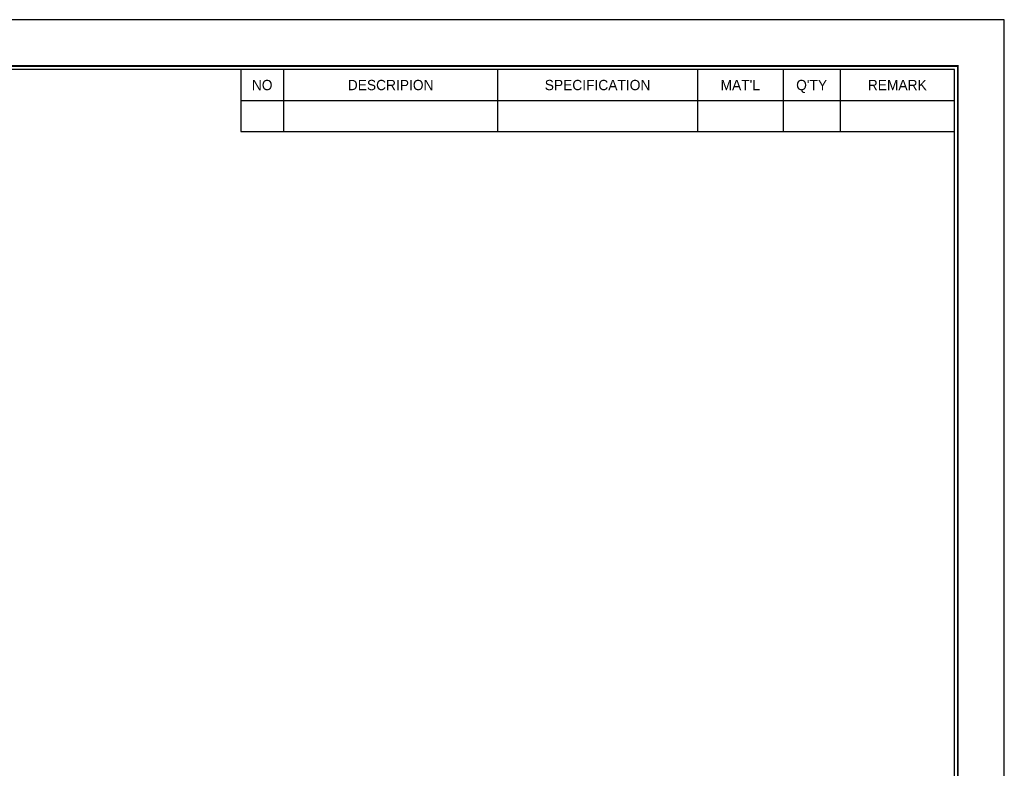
# Model space of a CAD drawing. Header units: millimetres. Extents: x 1062 to 1479, y 987 to 1282.
# Tile 2 of 2: x 1285 to 1479, y 1134 to 1282. Entities that reach past the tile are written whole.
import ezdxf
from ezdxf.enums import TextEntityAlignment as Align

# ---------------------------------------------------------------- set-up
doc = ezdxf.new("R2010")
doc.units = ezdxf.units.MM
doc.layers.add('Z5', color=7, linetype='Continuous')
doc.layers.add('Z7', color=7, linetype='Continuous')

# ---------------------------------------------------------------- blocks, each defined once
blk = doc.blocks.new('란표제')
at = {"layer": 'Z7', "color": 0}
for p, q in [((297.0000000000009, 210), (0, 210)), ((297.0000000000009, 0), (297.0000000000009, 210))]:
    blk.add_line(p, q, dxfattribs=at)
at = {"layer": 'Z7'}
for p, q in [((190.0000000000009, 203), (190.0000000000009, 194.3359999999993)), ((196.0000000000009, 203), (196.0000000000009, 194.3359999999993)), ((226.0000000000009, 203), (226.0000000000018, 194.3359999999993)), ((254.0000000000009, 203), (254.0000000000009, 194.3359999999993)), ((266.0000000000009, 203), (266.0000000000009, 194.3359999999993)), ((274.0000000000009, 203), (274, 194.3359999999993)), ((190.0000000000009, 198.6679999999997), (290.0000000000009, 198.6679999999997)), ((190.0000000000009, 194.3359999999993), (290.0000000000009, 194.3359999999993))]:
    blk.add_line(p, q, dxfattribs=at)
at = {"layer": 'Z7', "const_width": 0.25}
blk.add_lwpolyline([(290.5000000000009, 6.5), (290.5000000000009, 203.5), (10, 203.5), (10, 6.5)], close=True, dxfattribs=at)
at = {"layer": 'Z7'}
blk.add_lwpolyline([(290.0000000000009, 7), (290.0000000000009, 203), (10.5, 203), (10.5, 7)], close=True, dxfattribs=at)
at = {"layer": 'Z5', "ltscale": 0.5}
for tag, p, height in [('TITLE', (237.1657184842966, 24.40589700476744), 2.5), ('도번', (251.1811757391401, 15.64243272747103), 2.5), ('SCALE', (253.7810780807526, 9.552501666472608), 1.2), ('DATE', (277.0199167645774, 9.511328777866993), 1.2)]:
    blk.add_attdef(tag, p, '', height=height, dxfattribs=at)
at = {"layer": 'Z7'}
for s, p in [('NO', (193.0000000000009, 200.8340000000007)), ('DESCRIPION', (211.0000000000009, 200.8340000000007)), ('SPECIFICATION', (240.0000000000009, 200.8340000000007)), ("MAT'L", (260.0000000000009, 200.8340000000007)), ("Q'TY", (270.0000000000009, 200.8340000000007)), ('REMARK', (282.0000000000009, 200.8340000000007))]:
    blk.add_text(s, height=1.444, dxfattribs=at).set_placement(p, align=Align.MIDDLE_CENTER)
for tag, p in [('필렛', (179.2500000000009, 10.89999999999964)), ('모따기', (179.2500000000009, 8.299999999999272))]:
    blk.add_attdef(tag, text='', height=1.15, dxfattribs=at).set_placement(p, align=Align.MIDDLE_LEFT)

msp = doc.modelspace()

# ---------------------------------------------------------------- block references
at = {"ltscale": 5, "xscale": 1.405157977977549, "yscale": 1.405157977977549, "zscale": 1.405157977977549}
msp.add_blockref('란표제', (1061.943264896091, 986.5752333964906), dxfattribs=at)

doc.saveas('drawing.dxf')
